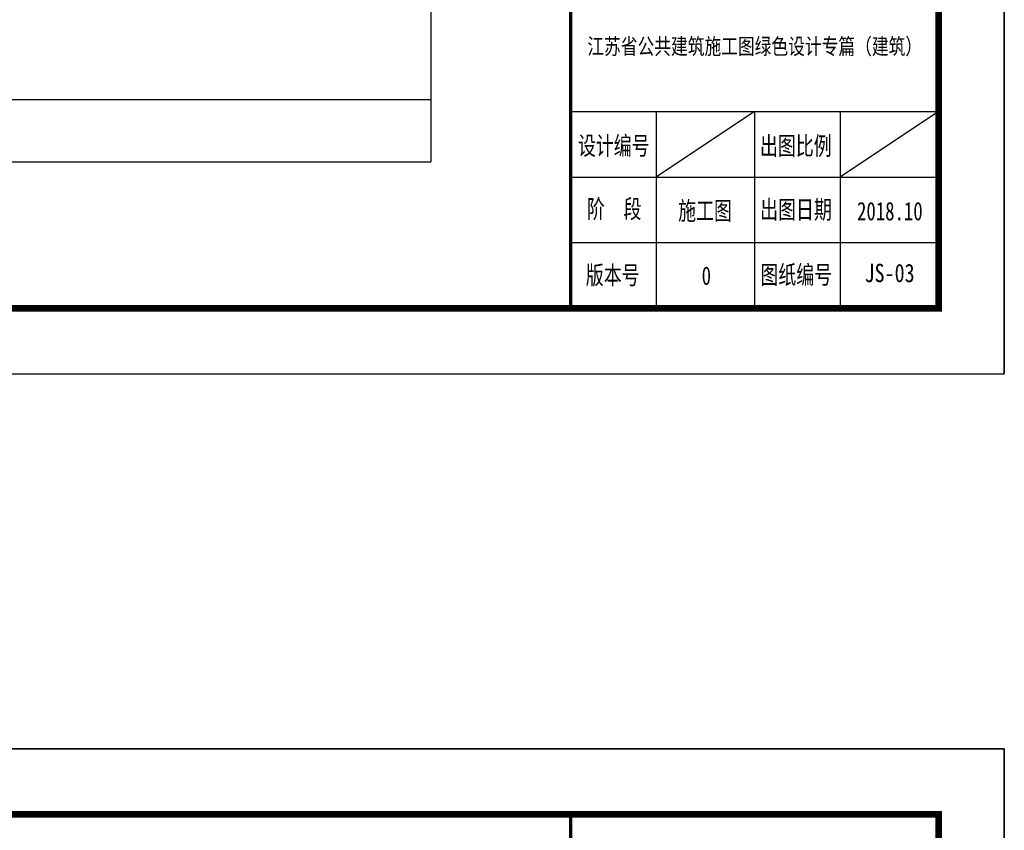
# Model space of a CAD drawing. Header units: inches. Extents: x 224620 to 3435104, y 247406 to 993300.
# Tile 94 of 110: x 319920 to 334909, y 701924 to 714271. Entities that reach past the tile are written whole.
import ezdxf
from ezdxf.enums import TextEntityAlignment as Align

# ---------------------------------------------------------------- set-up
doc = ezdxf.new("R2010")
doc.units = ezdxf.units.IN
doc.header["$MEASUREMENT"] = 0
doc.layers.add('9', color=8, linetype='Continuous', plot=False)
doc.layers.add('PUB_TITLE', color=4, linetype='Continuous')
doc.layers.add('TK', color=7, linetype='Continuous')
doc.styles.add('-宋体', font='txt', dxfattribs={"width": 0.8})
doc.styles.add('TKHZ1', font='txt', dxfattribs={"width": 0.8})

# ---------------------------------------------------------------- blocks, each defined once
blk = doc.blocks.new('wrtgtg')
at = {"color": 4}
for p, q in [((7804, -4841), (7804, 52559)), ((7804, -2434), (7804, -2434)), ((2146, -4841), (7804, -4841))]:
    blk.add_line(p, q, dxfattribs=at)
at = {"color": 251}
for p, q in [((5004, -1841), (3504, -2841)), ((7804, -1841), (6304, -2841))]:
    blk.add_line(p, q, dxfattribs=at)
at = {"layer": 'PUB_TITLE'}
for p, q in [((-75296, 53559), (8804, 53559)), ((8804, 53559), (8804, -5841)), ((2204, 52559), (7804, 52559)), ((2204, 52559), (7804, 52559)), ((7804, -4841), (7804, 52559)), ((2204, -1841), (7804, -1841)), ((3504, -1841), (3504, -4841)), ((5004, -1841), (5004, -4841)), ((6304, -1841), (6304, -4841)), ((2204, -2841), (7804, -2841)), ((2204, -3841), (7804, -3841))]:
    blk.add_line(p, q, dxfattribs=at)
blk.add_lwpolyline([(-75296, -5841), (8804, -5841), (8804, 53559), (-75296, 53559)], close=True, dxfattribs=at)
at = {"layer": 'PUB_TITLE', "const_width": 100}
blk.add_lwpolyline([(-72796, -4841), (7804, -4841), (7804, 52559), (-72796, 52559)], close=True, dxfattribs=at)
at = {"layer": 'PUB_TITLE', "const_width": 50}
blk.add_lwpolyline([(2204, -4841), (2204, 52559)], dxfattribs=at)
at = {"layer": 'TK', "style": '-宋体', "width": 0.75}
for s, p in [('设计编号', (2313, -2504, 0)), ('出图比例', (5084, -2507, 0)), ('阶  段', (2449, -3467, 0)), ('施工图', (3839, -3495, 0)), ('出图日期', (5087, -3478, 0)), ('版本号', (2433, -4475, 0)), ('图纸编号', (5091, -4469, 0)), ('0', (4197, -4483, 0))]:
    blk.add_text(s, height=280, dxfattribs=at).set_placement(p)
blk.add_text('2018.10', height=280, dxfattribs=at).set_placement((7062, -3501), align=Align.CENTER)

msp = doc.modelspace()

# ---------------------------------------------------------------- linework, layer by layer
at = {"layer": '9'}
for p, q in [((326181.3, 764344.8), (326181.3, 712107.7)), ((304807.7, 713057.7), (326181.3, 713057.7)), ((304807.7, 712107.7), (326181.3, 712107.7))]:
    msp.add_line(p, q, dxfattribs=at)

# ---------------------------------------------------------------- block references
for p in [(326104.7, 714715.8), (326104.7, 649607.2)]:
    msp.add_blockref('wrtgtg', p)

# ---------------------------------------------------------------- texts
at = {"style": 'TKHZ1', "width": 0.8}
msp.add_text('江苏省公共建筑施工图绿色设计专篇（建筑）', height=245, dxfattribs=at).set_placement((331109, 713742.4), align=Align.CENTER)
at = {"layer": 'TK', "style": 'TKHZ1', "width": 0.8}
msp.add_text('JS-03', height=280, dxfattribs=at).set_placement((333162.6, 710272.8), align=Align.CENTER)

doc.saveas('drawing.dxf')
